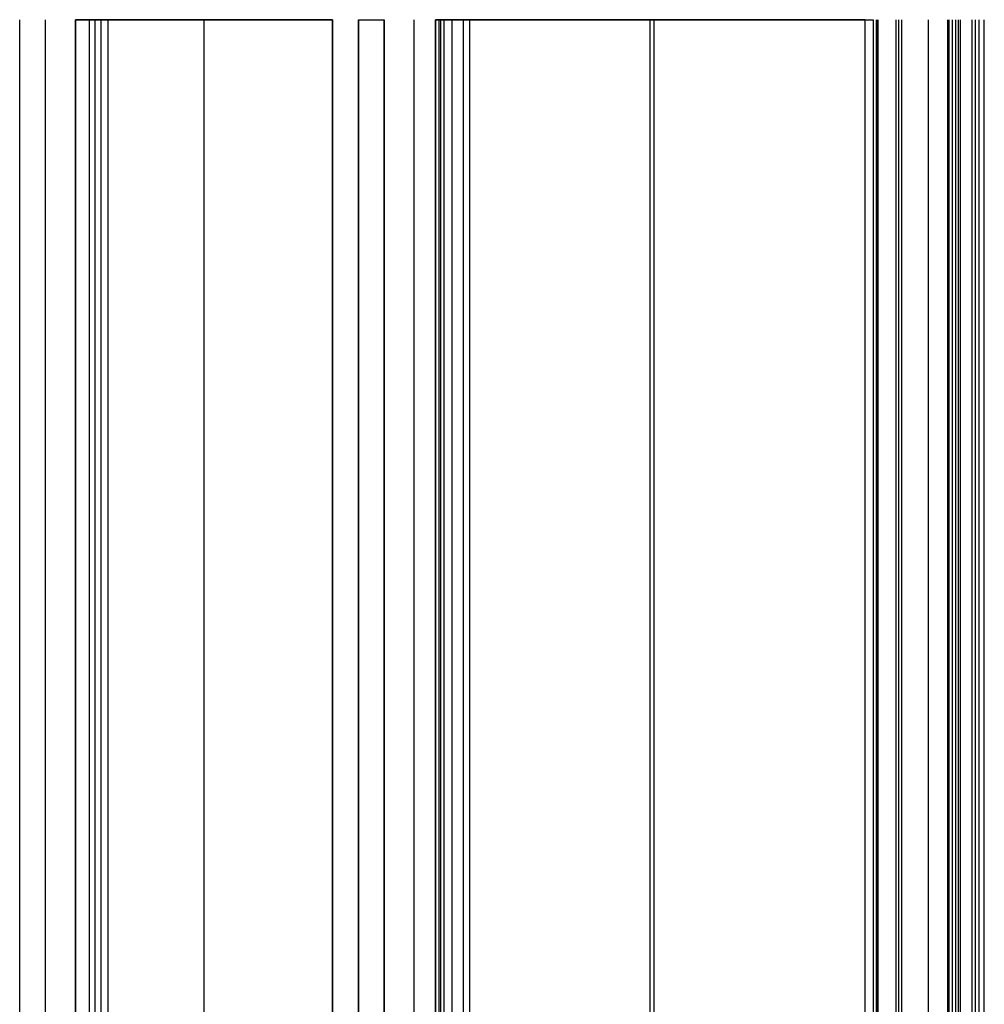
# Model space of a CAD drawing. Header units: millimetres. Extents: x -40 to 73, y 0 to 450.
# Tile 3 of 3: x -40 to 73, y 335 to 450. Entities that reach past the tile are written whole.
import ezdxf

# ---------------------------------------------------------------- set-up
doc = ezdxf.new("R2010")
doc.units = ezdxf.units.MM
doc.header["$MEASUREMENT"] = 0
doc.layers.add('Predefinito', color=5, linetype='Continuous')

msp = doc.modelspace()

# ---------------------------------------------------------------- linework, layer by layer
at = {"layer": 'Predefinito', "extrusion": (0, 1, 0)}
for points in [[(29.99, -9.26), (30.15, -9.34), (30.32, -9.42), (30.48, -9.49), (30.65, -9.56), (30.82, -9.62), (30.99, -9.68), (31.17, -9.74), (31.35, -9.79), (31.53, -9.83), (31.71, -9.87), (31.89, -9.9), (32.07, -9.93), (32.26, -9.96), (32.45, -9.98), (32.63, -9.99), (32.82, -10), (33.01, -10), (33.19, -10), (33.38, -9.99), (33.57, -9.98), (33.75, -9.96), (33.94, -9.93), (34.12, -9.9), (34.3, -9.87), (34.48, -9.83), (34.66, -9.78), (34.83, -9.74), (35.01, -9.68), (35.18, -9.62), (35.35, -9.56), (35.52, -9.49), (35.68, -9.42), (35.84, -9.35), (36, -9.27), (36.16, -9.18), (36.32, -9.09), (36.47, -8.99), (36.63, -8.89), (36.78, -8.79), (36.93, -8.68), (37.07, -8.57), (37.21, -8.45), (37.35, -8.33), (37.49, -8.2), (37.62, -8.07), (37.75, -7.93), (37.88, -7.8), (38, -7.65), (38.12, -7.51), (38.23, -7.36), (38.34, -7.21), (38.44, -7.05), (38.54, -6.89), (38.64, -6.73), (38.73, -6.57), (38.81, -6.41), (38.89, -6.24), (38.97, -6.07), (39.04, -5.91), (39.1, -5.73), (39.16, -5.56), (39.22, -5.39), (39.27, -5.22), (39.31, -5.05), (39.35, -4.87), (39.39, -4.7), (39.42, -4.52), (39.45, -4.34), (39.47, -4.16), (39.48, -3.98), (39.49, -3.79), (39.5, -3.61), (39.5, -3.42), (39.49, -3.24), (39.48, -3.05), (39.47, -2.87), (39.45, -2.68), (39.42, -2.5), (39.39, -2.31), (39.35, -2.13), (39.31, -1.95), (39.26, -1.77), (39.21, -1.59), (39.15, -1.41), (39.09, -1.23), (39.02, -1.06), (38.95, -0.89), (38.88, -0.72), (38.79, -0.56), (38.71, -0.39), (38.62, -0.23), (38.53, -0.08), (38.43, 0.08), (38.33, 0.22), (38.22, 0.37), (38.11, 0.51), (38, 0.65), (37.89, 0.79), (37.76, 0.92), (37.64, 1.05), (37.51, 1.18), (37.38, 1.31), (37.24, 1.43), (37.1, 1.55), (36.95, 1.66), (36.8, 1.77), (36.65, 1.88), (36.5, 1.98), (36.34, 2.08), (36.18, 2.17), (36.01, 2.26), (35.84, 2.35), (35.67, 2.42), (35.5, 2.5), (35.33, 2.57), (35.15, 2.63), (34.98, 2.69), (34.8, 2.75), (34.62, 2.79), (34.44, 2.84), (34.26, 2.88), (34.08, 2.91), (33.9, 2.94), (33.72, 2.96), (33.54, 2.98), (33.36, 2.99), (33.18, 3), (33, 3)], [(33, 0), (33.1, 0), (33.19, -0.01), (33.29, -0.01), (33.39, -0.02), (33.48, -0.03), (33.58, -0.05), (33.68, -0.07), (33.78, -0.09), (33.87, -0.11), (33.97, -0.14), (34.06, -0.17), (34.16, -0.2), (34.25, -0.23), (34.35, -0.27), (34.44, -0.31), (34.53, -0.35), (34.62, -0.4), (34.71, -0.45), (34.8, -0.5), (34.88, -0.55), (34.97, -0.6), (35.05, -0.66), (35.13, -0.72), (35.21, -0.78), (35.28, -0.85), (35.36, -0.91), (35.43, -0.98), (35.5, -1.05), (35.57, -1.12), (35.63, -1.19), (35.69, -1.26), (35.75, -1.34), (35.81, -1.42), (35.87, -1.49), (35.92, -1.57), (35.98, -1.66), (36.03, -1.74), (36.07, -1.83), (36.12, -1.91), (36.16, -2), (36.21, -2.09), (36.24, -2.19), (36.28, -2.28), (36.31, -2.37), (36.34, -2.47), (36.37, -2.57), (36.4, -2.66), (36.42, -2.76), (36.44, -2.86), (36.46, -2.96), (36.47, -3.06), (36.48, -3.16), (36.49, -3.26), (36.5, -3.36), (36.5, -3.46), (36.5, -3.56), (36.5, -3.66), (36.49, -3.76), (36.48, -3.86), (36.47, -3.95), (36.46, -4.05), (36.44, -4.14), (36.42, -4.24), (36.4, -4.33), (36.38, -4.43), (36.35, -4.52), (36.32, -4.61), (36.29, -4.7), (36.25, -4.8), (36.21, -4.89), (36.17, -4.98), (36.13, -5.07), (36.08, -5.15), (36.04, -5.24), (35.98, -5.33), (35.93, -5.41), (35.88, -5.5), (35.82, -5.58), (35.76, -5.66), (35.69, -5.74), (35.63, -5.81), (35.56, -5.89), (35.49, -5.96), (35.42, -6.03), (35.34, -6.1), (35.27, -6.16), (35.19, -6.23), (35.11, -6.29), (35.03, -6.35), (34.95, -6.4), (34.87, -6.46), (34.79, -6.51), (34.7, -6.56), (34.62, -6.6), (34.53, -6.65), (34.44, -6.69), (34.35, -6.73), (34.27, -6.76), (34.17, -6.8), (34.08, -6.83), (33.99, -6.86), (33.89, -6.88), (33.8, -6.91), (33.7, -6.93), (33.6, -6.95), (33.5, -6.96), (33.4, -6.98), (33.3, -6.99), (33.2, -6.99), (33.1, -7), (33, -7), (32.9, -7), (32.8, -6.99), (32.7, -6.99), (32.6, -6.98), (32.5, -6.96), (32.4, -6.95), (32.3, -6.93), (32.21, -6.91), (32.11, -6.88), (32.01, -6.86), (31.92, -6.83), (31.83, -6.8), (31.73, -6.76), (31.64, -6.73), (31.55, -6.69), (31.47, -6.65), (31.38, -6.6)], [(31.38, -6.6), (31.35, -6.59), (31.32, -6.57), (31.29, -6.56), (31.26, -6.55), (31.23, -6.53), (31.19, -6.52), (31.16, -6.51), (31.13, -6.5), (31.09, -6.49), (31.06, -6.48), (31.02, -6.47), (30.99, -6.46), (30.95, -6.46), (30.92, -6.45), (30.88, -6.45), (30.84, -6.44), (30.81, -6.44), (30.77, -6.44), (30.73, -6.43), (30.69, -6.43), (30.66, -6.43), (30.62, -6.44), (30.58, -6.44), (30.54, -6.44), (30.5, -6.44), (30.46, -6.45), (30.43, -6.46), (30.39, -6.46), (30.35, -6.47), (30.31, -6.48), (30.28, -6.49), (30.24, -6.5), (30.2, -6.51), (30.16, -6.53), (30.13, -6.54), (30.09, -6.56), (30.06, -6.57), (30.02, -6.59), (29.99, -6.61), (29.95, -6.63), (29.92, -6.64), (29.89, -6.66), (29.86, -6.68), (29.83, -6.71), (29.79, -6.73), (29.76, -6.75), (29.74, -6.77), (29.71, -6.8), (29.68, -6.82), (29.65, -6.85), (29.63, -6.87), (29.6, -6.9), (29.58, -6.93), (29.55, -6.95), (29.53, -6.98), (29.51, -7.01), (29.48, -7.04), (29.46, -7.07), (29.44, -7.09), (29.43, -7.12), (29.41, -7.15), (29.39, -7.18), (29.37, -7.21), (29.36, -7.24), (29.34, -7.27), (29.33, -7.3), (29.31, -7.33), (29.3, -7.36), (29.29, -7.39), (29.28, -7.43), (29.26, -7.46), (29.25, -7.49), (29.24, -7.53), (29.23, -7.56), (29.23, -7.6), (29.22, -7.63), (29.21, -7.67), (29.21, -7.7), (29.2, -7.74), (29.2, -7.78), (29.19, -7.82), (29.19, -7.85), (29.19, -7.89), (29.19, -7.93), (29.19, -7.97), (29.19, -8), (29.19, -8.04), (29.2, -8.08), (29.2, -8.12), (29.2, -8.16), (29.21, -8.2), (29.22, -8.23), (29.23, -8.27), (29.24, -8.31), (29.25, -8.35), (29.26, -8.38), (29.27, -8.42), (29.28, -8.46), (29.3, -8.49), (29.31, -8.53), (29.33, -8.56), (29.34, -8.6), (29.36, -8.63), (29.38, -8.67), (29.4, -8.7), (29.42, -8.73), (29.44, -8.76), (29.46, -8.8), (29.48, -8.83), (29.51, -8.86), (29.53, -8.89), (29.55, -8.91), (29.58, -8.94), (29.6, -8.97), (29.63, -9), (29.66, -9.02), (29.68, -9.05), (29.71, -9.07), (29.74, -9.09), (29.76, -9.11), (29.79, -9.14), (29.82, -9.16), (29.85, -9.18), (29.88, -9.2), (29.91, -9.21), (29.94, -9.23), (29.97, -9.25), (29.99, -9.26)], [(-3, 6), (-3, 5.87), (-2.99, 5.73), (-2.99, 5.6), (-2.98, 5.46), (-2.96, 5.32), (-2.94, 5.19), (-2.92, 5.05), (-2.9, 4.91), (-2.87, 4.77), (-2.84, 4.63), (-2.81, 4.49), (-2.77, 4.35), (-2.73, 4.21), (-2.68, 4.07), (-2.63, 3.93), (-2.58, 3.79), (-2.52, 3.65), (-2.46, 3.52), (-2.4, 3.38), (-2.33, 3.24), (-2.26, 3.11), (-2.18, 2.98), (-2.1, 2.85), (-2.02, 2.72), (-1.94, 2.59), (-1.85, 2.46), (-1.75, 2.34), (-1.66, 2.22), (-1.56, 2.1), (-1.46, 1.98), (-1.35, 1.87), (-1.24, 1.76), (-1.13, 1.65), (-1.02, 1.54), (-0.9, 1.44), (-0.78, 1.34), (-0.66, 1.25), (-0.54, 1.15), (-0.41, 1.06), (-0.28, 0.98), (-0.15, 0.9), (-0.02, 0.82), (0.11, 0.74), (0.24, 0.67), (0.38, 0.6), (0.52, 0.54), (0.65, 0.48), (0.79, 0.42), (0.93, 0.37), (1.07, 0.32), (1.21, 0.27), (1.35, 0.23), (1.49, 0.19), (1.63, 0.16), (1.77, 0.13), (1.91, 0.1), (2.05, 0.08), (2.19, 0.06), (2.32, 0.04), (2.46, 0.02), (2.6, 0.01), (2.73, 0.01), (2.87, 0), (3, 0)], [(3, 3), (2.93, 3), (2.87, 3), (2.8, 3.01), (2.73, 3.01), (2.66, 3.02), (2.59, 3.03), (2.52, 3.04), (2.45, 3.05), (2.38, 3.06), (2.31, 3.08), (2.24, 3.1), (2.17, 3.12), (2.1, 3.14), (2.03, 3.16), (1.97, 3.18), (1.9, 3.21), (1.83, 3.24), (1.76, 3.27), (1.69, 3.3), (1.62, 3.34), (1.56, 3.37), (1.49, 3.41), (1.42, 3.45), (1.36, 3.49), (1.29, 3.53), (1.23, 3.58), (1.17, 3.62), (1.11, 3.67), (1.05, 3.72), (0.99, 3.77), (0.93, 3.82), (0.88, 3.88), (0.82, 3.93), (0.77, 3.99), (0.72, 4.05), (0.67, 4.11), (0.62, 4.17), (0.58, 4.23), (0.53, 4.29), (0.49, 4.36), (0.45, 4.42), (0.41, 4.49), (0.37, 4.56), (0.34, 4.62), (0.3, 4.69), (0.27, 4.76), (0.24, 4.83), (0.21, 4.9), (0.18, 4.97), (0.16, 5.03), (0.14, 5.1), (0.12, 5.17), (0.1, 5.24), (0.08, 5.31), (0.06, 5.38), (0.05, 5.45), (0.04, 5.52), (0.03, 5.59), (0.02, 5.66), (0.01, 5.73), (0.01, 5.8), (0, 5.87), (0, 5.93), (0, 6)], [(0, 303.5), (0, 303.68), (-0.01, 303.86), (-0.02, 304.04), (-0.04, 304.22), (-0.06, 304.4), (-0.09, 304.58), (-0.12, 304.76), (-0.16, 304.94), (-0.21, 305.12), (-0.25, 305.3), (-0.31, 305.48), (-0.37, 305.65), (-0.43, 305.83), (-0.5, 306), (-0.58, 306.17), (-0.65, 306.34), (-0.74, 306.51), (-0.83, 306.68), (-0.92, 306.84), (-1.02, 307), (-1.12, 307.15), (-1.23, 307.3), (-1.34, 307.45), (-1.45, 307.6), (-1.57, 307.74), (-1.69, 307.88), (-1.82, 308.01), (-1.95, 308.14), (-2.08, 308.26), (-2.21, 308.39), (-2.35, 308.5), (-2.49, 308.61), (-2.63, 308.72), (-2.78, 308.83), (-2.92, 308.93), (-3.08, 309.03), (-3.23, 309.12), (-3.39, 309.21), (-3.56, 309.29), (-3.72, 309.38), (-3.89, 309.45), (-4.06, 309.52), (-4.23, 309.59), (-4.41, 309.65), (-4.59, 309.71), (-4.77, 309.76), (-4.95, 309.81), (-5.13, 309.85), (-5.31, 309.89), (-5.5, 309.92), (-5.68, 309.95), (-5.87, 309.97), (-6.05, 309.98), (-6.24, 309.99), (-6.42, 310), (-6.61, 310), (-6.79, 309.99), (-6.98, 309.98), (-7.16, 309.97), (-7.34, 309.95), (-7.52, 309.92), (-7.7, 309.89), (-7.87, 309.85), (-8.05, 309.81), (-8.22, 309.77), (-8.39, 309.72), (-8.56, 309.66), (-8.73, 309.6), (-8.91, 309.54), (-9.07, 309.47), (-9.24, 309.39), (-9.41, 309.31), (-9.57, 309.23), (-9.73, 309.14), (-9.89, 309.04), (-10.05, 308.94), (-10.21, 308.84), (-10.36, 308.73), (-10.51, 308.62), (-10.65, 308.5), (-10.8, 308.38), (-10.93, 308.25), (-11.07, 308.12), (-11.2, 307.99), (-11.33, 307.85), (-11.45, 307.71), (-11.57, 307.57), (-11.68, 307.43), (-11.79, 307.28), (-11.89, 307.13), (-11.99, 306.97), (-12.09, 306.82), (-12.18, 306.66), (-12.27, 306.5), (-12.35, 306.34), (-12.42, 306.18), (-12.49, 306.02), (-12.56, 305.85), (-12.62, 305.68), (-12.68, 305.51), (-12.74, 305.33), (-12.78, 305.16), (-12.83, 304.98), (-12.87, 304.8), (-12.9, 304.62), (-12.93, 304.44), (-12.96, 304.25), (-12.98, 304.07), (-12.99, 303.88), (-13, 303.69), (-13, 303.51), (-13, 303.32), (-12.99, 303.13), (-12.98, 302.95), (-12.96, 302.76), (-12.93, 302.57), (-12.9, 302.39), (-12.87, 302.21), (-12.83, 302.03), (-12.79, 301.85), (-12.74, 301.67), (-12.68, 301.49), (-12.62, 301.32), (-12.56, 301.15), (-12.49, 300.98), (-12.42, 300.82), (-12.34, 300.65), (-12.26, 300.49)], [(-3, 29), (-3, 28.8), (-3.01, 28.59), (-3.03, 28.39), (-3.06, 28.18), (-3.09, 27.98), (-3.13, 27.78), (-3.17, 27.58), (-3.22, 27.38), (-3.28, 27.18), (-3.35, 26.99), (-3.42, 26.8), (-3.5, 26.61), (-3.58, 26.42), (-3.67, 26.24), (-3.77, 26.06), (-3.87, 25.88), (-3.98, 25.71), (-4.1, 25.54), (-4.22, 25.37), (-4.35, 25.21), (-4.48, 25.06), (-4.61, 24.9), (-4.76, 24.76), (-4.9, 24.61), (-5.06, 24.48), (-5.21, 24.35), (-5.37, 24.22), (-5.54, 24.1), (-5.71, 23.98), (-5.88, 23.87), (-6.06, 23.77), (-6.24, 23.67), (-6.42, 23.58), (-6.61, 23.5), (-6.8, 23.42), (-6.99, 23.35), (-7.18, 23.28), (-7.38, 23.22), (-7.58, 23.17), (-7.78, 23.13), (-7.98, 23.09), (-8.18, 23.06), (-8.39, 23.03), (-8.59, 23.01), (-8.8, 23), (-9, 23)], [(-9, 20), (-8.87, 20), (-8.73, 19.99), (-8.6, 19.99), (-8.46, 19.98), (-8.32, 19.96), (-8.19, 19.94), (-8.05, 19.92), (-7.91, 19.9), (-7.77, 19.87), (-7.63, 19.84), (-7.49, 19.81), (-7.35, 19.77), (-7.21, 19.73), (-7.07, 19.68), (-6.93, 19.63), (-6.79, 19.58), (-6.65, 19.52), (-6.52, 19.46), (-6.38, 19.4), (-6.24, 19.33), (-6.11, 19.26), (-5.98, 19.18), (-5.85, 19.1), (-5.72, 19.02), (-5.59, 18.94), (-5.46, 18.85), (-5.34, 18.75), (-5.22, 18.66), (-5.1, 18.56), (-4.98, 18.46), (-4.87, 18.35), (-4.76, 18.24), (-4.65, 18.13), (-4.54, 18.02), (-4.44, 17.9), (-4.34, 17.78), (-4.25, 17.66), (-4.15, 17.54), (-4.06, 17.41), (-3.98, 17.28), (-3.9, 17.15), (-3.82, 17.02), (-3.74, 16.89), (-3.67, 16.76), (-3.6, 16.62), (-3.54, 16.48), (-3.48, 16.35), (-3.42, 16.21), (-3.37, 16.07), (-3.32, 15.93), (-3.27, 15.79), (-3.23, 15.65), (-3.19, 15.51), (-3.16, 15.37), (-3.13, 15.23), (-3.1, 15.09), (-3.08, 14.95), (-3.06, 14.81), (-3.04, 14.68), (-3.02, 14.54), (-3.01, 14.4), (-3.01, 14.27), (-3, 14.13), (-3, 14)], [(-9.6, 301.88), (-9.65, 301.97), (-9.69, 302.05), (-9.73, 302.14), (-9.76, 302.23), (-9.8, 302.33), (-9.83, 302.42), (-9.86, 302.51), (-9.88, 302.61), (-9.91, 302.71), (-9.93, 302.8), (-9.95, 302.9), (-9.96, 303), (-9.98, 303.1), (-9.99, 303.2), (-9.99, 303.3), (-10, 303.4), (-10, 303.5), (-10, 303.6), (-9.99, 303.7), (-9.99, 303.8), (-9.98, 303.9), (-9.96, 304), (-9.95, 304.1), (-9.93, 304.2), (-9.91, 304.3), (-9.88, 304.39), (-9.86, 304.49), (-9.83, 304.58), (-9.8, 304.67), (-9.76, 304.77), (-9.73, 304.85), (-9.69, 304.94), (-9.65, 305.03), (-9.6, 305.12), (-9.56, 305.2), (-9.51, 305.29), (-9.46, 305.37), (-9.4, 305.45), (-9.35, 305.53), (-9.29, 305.61), (-9.23, 305.69), (-9.16, 305.77), (-9.1, 305.84), (-9.03, 305.92), (-8.96, 305.99), (-8.89, 306.06), (-8.81, 306.13), (-8.74, 306.19), (-8.66, 306.26), (-8.58, 306.32), (-8.5, 306.38), (-8.41, 306.43), (-8.33, 306.48), (-8.24, 306.54), (-8.15, 306.58), (-8.07, 306.63), (-7.98, 306.67), (-7.89, 306.71), (-7.8, 306.75), (-7.7, 306.79), (-7.61, 306.82), (-7.52, 306.85), (-7.43, 306.88), (-7.33, 306.9), (-7.24, 306.92), (-7.14, 306.94), (-7.05, 306.96), (-6.95, 306.97), (-6.86, 306.98), (-6.76, 306.99), (-6.66, 307), (-6.56, 307), (-6.46, 307), (-6.36, 307), (-6.26, 306.99), (-6.16, 306.98), (-6.06, 306.97), (-5.96, 306.96), (-5.86, 306.94), (-5.76, 306.92), (-5.66, 306.9), (-5.57, 306.87), (-5.47, 306.84), (-5.37, 306.81), (-5.28, 306.78), (-5.19, 306.74), (-5.09, 306.71), (-5, 306.66), (-4.91, 306.62), (-4.83, 306.57), (-4.74, 306.53), (-4.66, 306.48), (-4.57, 306.42), (-4.49, 306.37), (-4.42, 306.31), (-4.34, 306.25), (-4.26, 306.19), (-4.19, 306.13), (-4.12, 306.07), (-4.05, 306), (-3.98, 305.93), (-3.91, 305.86), (-3.85, 305.78), (-3.78, 305.71), (-3.72, 305.63), (-3.66, 305.55), (-3.6, 305.47), (-3.55, 305.38), (-3.5, 305.3), (-3.45, 305.21), (-3.4, 305.12), (-3.35, 305.03), (-3.31, 304.94), (-3.27, 304.85), (-3.23, 304.75), (-3.2, 304.66), (-3.17, 304.56), (-3.14, 304.47), (-3.11, 304.37), (-3.09, 304.28), (-3.07, 304.18), (-3.05, 304.08), (-3.03, 303.98), (-3.02, 303.89), (-3.01, 303.79), (-3.01, 303.69), (-3, 303.6), (-3, 303.5)], [(-12.26, 300.49), (-12.25, 300.47), (-12.23, 300.44), (-12.21, 300.41), (-12.2, 300.38), (-12.18, 300.35), (-12.16, 300.32), (-12.14, 300.29), (-12.11, 300.26), (-12.09, 300.24), (-12.07, 300.21), (-12.05, 300.18), (-12.02, 300.16), (-12, 300.13), (-11.97, 300.1), (-11.94, 300.08), (-11.91, 300.05), (-11.89, 300.03), (-11.86, 300.01), (-11.83, 299.98), (-11.8, 299.96), (-11.76, 299.94), (-11.73, 299.92), (-11.7, 299.9), (-11.67, 299.88), (-11.63, 299.86), (-11.6, 299.84), (-11.56, 299.83), (-11.53, 299.81), (-11.49, 299.8), (-11.46, 299.78), (-11.42, 299.77), (-11.38, 299.76), (-11.35, 299.75), (-11.31, 299.74), (-11.27, 299.73), (-11.23, 299.72), (-11.2, 299.71), (-11.16, 299.7), (-11.12, 299.7), (-11.08, 299.7), (-11.04, 299.69), (-11, 299.69), (-10.97, 299.69), (-10.93, 299.69), (-10.89, 299.69), (-10.85, 299.69), (-10.82, 299.69), (-10.78, 299.7), (-10.74, 299.7), (-10.7, 299.71), (-10.67, 299.71), (-10.63, 299.72), (-10.6, 299.73), (-10.56, 299.73), (-10.53, 299.74), (-10.49, 299.75), (-10.46, 299.76), (-10.43, 299.78), (-10.39, 299.79), (-10.36, 299.8), (-10.33, 299.81), (-10.3, 299.83), (-10.27, 299.84), (-10.24, 299.86), (-10.21, 299.87), (-10.18, 299.89), (-10.15, 299.91), (-10.12, 299.93), (-10.09, 299.94), (-10.07, 299.96), (-10.04, 299.98), (-10.01, 300.01), (-9.98, 300.03), (-9.95, 300.05), (-9.93, 300.08), (-9.9, 300.1), (-9.87, 300.13), (-9.85, 300.15), (-9.82, 300.18), (-9.8, 300.21), (-9.77, 300.24), (-9.75, 300.26), (-9.73, 300.29), (-9.71, 300.33), (-9.68, 300.36), (-9.66, 300.39), (-9.64, 300.42), (-9.63, 300.45), (-9.61, 300.49), (-9.59, 300.52), (-9.57, 300.56), (-9.56, 300.59), (-9.54, 300.63), (-9.53, 300.66), (-9.51, 300.7), (-9.5, 300.74), (-9.49, 300.78), (-9.48, 300.81), (-9.47, 300.85), (-9.46, 300.89), (-9.46, 300.93), (-9.45, 300.96), (-9.44, 301), (-9.44, 301.04), (-9.44, 301.08), (-9.44, 301.12), (-9.43, 301.16), (-9.43, 301.19), (-9.43, 301.23), (-9.44, 301.27), (-9.44, 301.31), (-9.44, 301.34), (-9.45, 301.38), (-9.45, 301.42), (-9.46, 301.45), (-9.46, 301.49), (-9.47, 301.52), (-9.48, 301.56), (-9.49, 301.59), (-9.5, 301.63), (-9.51, 301.66), (-9.52, 301.69), (-9.53, 301.73), (-9.55, 301.76), (-9.56, 301.79), (-9.57, 301.82), (-9.59, 301.85), (-9.6, 301.88)], [(-60.42, 19.14), (-60.4, 19.19), (-60.38, 19.23), (-60.35, 19.28), (-60.32, 19.32), (-60.29, 19.36), (-60.28, 19.39), (-60.26, 19.41), (-60.25, 19.43), (-60.23, 19.45), (-60.21, 19.47), (-60.2, 19.49), (-60.18, 19.51), (-60.16, 19.53), (-60.14, 19.55), (-60.12, 19.57), (-60.1, 19.58), (-60.09, 19.6), (-60.07, 19.62), (-60.04, 19.64), (-60.02, 19.66), (-60, 19.67), (-59.98, 19.69), (-59.96, 19.71), (-59.94, 19.72), (-59.92, 19.74), (-59.89, 19.75), (-59.87, 19.77), (-59.85, 19.78), (-59.82, 19.8), (-59.8, 19.81), (-59.78, 19.82), (-59.75, 19.83), (-59.73, 19.85), (-59.7, 19.86), (-59.68, 19.87), (-59.65, 19.88), (-59.63, 19.89), (-59.6, 19.9), (-59.58, 19.91), (-59.55, 19.92), (-59.53, 19.93), (-59.5, 19.94), (-59.48, 19.94), (-59.45, 19.95), (-59.43, 19.96), (-59.4, 19.96), (-59.38, 19.97), (-59.35, 19.97), (-59.32, 19.98), (-59.27, 19.99), (-59.22, 19.99), (-59.17, 20), (-59.12, 20), (-59.07, 20)], [(-60.02, 23), (-60.12, 23), (-60.22, 22.99), (-60.32, 22.98), (-60.42, 22.97), (-60.53, 22.96), (-60.58, 22.95), (-60.63, 22.94), (-60.68, 22.93), (-60.73, 22.91), (-60.78, 22.9), (-60.84, 22.89), (-60.89, 22.87), (-60.94, 22.86), (-60.99, 22.84), (-61.04, 22.82), (-61.09, 22.8), (-61.14, 22.78), (-61.19, 22.76), (-61.24, 22.74), (-61.29, 22.72), (-61.34, 22.69), (-61.39, 22.67), (-61.43, 22.64), (-61.48, 22.62), (-61.53, 22.59), (-61.57, 22.56), (-61.62, 22.54), (-61.67, 22.51), (-61.71, 22.48), (-61.76, 22.44), (-61.8, 22.41), (-61.84, 22.38), (-61.89, 22.35), (-61.93, 22.31), (-61.97, 22.28), (-62.01, 22.24), (-62.05, 22.21), (-62.09, 22.17), (-62.13, 22.13), (-62.17, 22.09), (-62.2, 22.06), (-62.24, 22.02), (-62.27, 21.98), (-62.31, 21.94), (-62.34, 21.9), (-62.38, 21.85), (-62.41, 21.81), (-62.44, 21.77), (-62.47, 21.73), (-62.53, 21.64), (-62.58, 21.55), (-62.64, 21.47), (-62.68, 21.38), (-62.73, 21.29)], [(-60.63, 18.71), (-60.42, 19.14)], [(-72.37, 24.29), (-72.43, 24.15), (-72.49, 24.02), (-72.55, 23.89), (-72.6, 23.75), (-72.65, 23.61), (-72.7, 23.46), (-72.74, 23.32), (-72.78, 23.17), (-72.82, 23.02), (-72.85, 22.87), (-72.89, 22.72), (-72.91, 22.56), (-72.94, 22.41), (-72.96, 22.25), (-72.97, 22.09), (-72.99, 21.93), (-72.99, 21.77), (-73, 21.6), (-73, 21.44), (-73, 21.28), (-72.99, 21.11), (-72.98, 20.95), (-72.96, 20.78), (-72.94, 20.62), (-72.92, 20.45), (-72.89, 20.29), (-72.85, 20.12), (-72.82, 19.96), (-72.77, 19.8), (-72.73, 19.64), (-72.68, 19.48), (-72.62, 19.32), (-72.56, 19.16), (-72.5, 19), (-72.43, 18.85), (-72.36, 18.7), (-72.29, 18.55), (-72.21, 18.4), (-72.13, 18.25), (-72.05, 18.11), (-71.96, 17.97), (-71.86, 17.83), (-71.77, 17.69), (-71.67, 17.56), (-71.57, 17.43), (-71.47, 17.31), (-71.36, 17.18), (-71.25, 17.06), (-71.14, 16.95), (-71.03, 16.84), (-70.91, 16.73), (-70.79, 16.62), (-70.67, 16.52), (-70.55, 16.42), (-70.43, 16.32), (-70.31, 16.23), (-70.18, 16.14), (-70.06, 16.06), (-69.93, 15.98), (-69.8, 15.9), (-69.67, 15.83), (-69.54, 15.76), (-69.42, 15.69), (-69.29, 15.63), (-69.15, 15.57), (-69.02, 15.51), (-68.89, 15.45), (-68.75, 15.4), (-68.61, 15.35), (-68.46, 15.3), (-68.32, 15.26), (-68.17, 15.22), (-68.02, 15.18), (-67.87, 15.15), (-67.72, 15.11), (-67.56, 15.09), (-67.41, 15.06), (-67.25, 15.04), (-67.09, 15.03), (-66.93, 15.01), (-66.77, 15.01), (-66.6, 15), (-66.44, 15), (-66.28, 15), (-66.11, 15.01), (-65.95, 15.02), (-65.78, 15.04), (-65.62, 15.06), (-65.45, 15.08), (-65.29, 15.11), (-65.12, 15.15), (-64.96, 15.18), (-64.8, 15.23), (-64.64, 15.27), (-64.48, 15.32), (-64.32, 15.38), (-64.16, 15.44), (-64, 15.5), (-63.85, 15.57), (-63.7, 15.64), (-63.55, 15.71), (-63.4, 15.79), (-63.25, 15.87), (-63.11, 15.95), (-62.97, 16.04), (-62.83, 16.14), (-62.69, 16.23), (-62.56, 16.33), (-62.43, 16.43), (-62.31, 16.53), (-62.18, 16.64), (-62.06, 16.75), (-61.95, 16.86), (-61.84, 16.97), (-61.73, 17.09), (-61.62, 17.21), (-61.52, 17.33), (-61.42, 17.45), (-61.32, 17.57), (-61.23, 17.69), (-61.14, 17.82), (-61.06, 17.94), (-60.98, 18.07), (-60.9, 18.2), (-60.83, 18.33), (-60.76, 18.46), (-60.69, 18.58), (-60.63, 18.71)], [(-62.73, 21.29), (-63.34, 20)], [(-63.34, 20), (-63.37, 19.93), (-63.41, 19.86), (-63.45, 19.79), (-63.49, 19.72), (-63.53, 19.65), (-63.57, 19.58), (-63.62, 19.52), (-63.66, 19.45), (-63.71, 19.38), (-63.76, 19.32), (-63.82, 19.25), (-63.87, 19.19), (-63.93, 19.12), (-63.99, 19.06), (-64.05, 19), (-64.11, 18.94), (-64.18, 18.88), (-64.24, 18.83), (-64.31, 18.77), (-64.38, 18.72), (-64.45, 18.66), (-64.52, 18.61), (-64.6, 18.56), (-64.67, 18.51), (-64.75, 18.47), (-64.83, 18.42), (-64.91, 18.38), (-64.99, 18.34), (-65.07, 18.3), (-65.16, 18.27), (-65.24, 18.23), (-65.32, 18.2), (-65.41, 18.17), (-65.5, 18.15), (-65.58, 18.12), (-65.67, 18.1), (-65.76, 18.08), (-65.85, 18.06), (-65.94, 18.05), (-66.03, 18.03), (-66.11, 18.02), (-66.2, 18.01), (-66.29, 18.01), (-66.38, 18), (-66.47, 18), (-66.56, 18), (-66.64, 18), (-66.73, 18.01), (-66.82, 18.01), (-66.9, 18.02), (-66.99, 18.03), (-67.07, 18.05), (-67.16, 18.06), (-67.24, 18.08), (-67.32, 18.1), (-67.4, 18.12), (-67.48, 18.14), (-67.56, 18.16), (-67.63, 18.19), (-67.71, 18.22), (-67.78, 18.24), (-67.86, 18.27), (-67.93, 18.31), (-68, 18.34), (-68.07, 18.37), (-68.14, 18.41), (-68.21, 18.45), (-68.28, 18.49), (-68.35, 18.53), (-68.42, 18.57), (-68.48, 18.62), (-68.55, 18.66), (-68.62, 18.71), (-68.68, 18.76), (-68.75, 18.82), (-68.81, 18.87), (-68.88, 18.93), (-68.94, 18.99), (-69, 19.05), (-69.06, 19.11), (-69.12, 19.18), (-69.17, 19.24), (-69.23, 19.31), (-69.28, 19.38), (-69.34, 19.45), (-69.39, 19.52), (-69.44, 19.6), (-69.49, 19.67), (-69.53, 19.75), (-69.58, 19.83), (-69.62, 19.91), (-69.66, 19.99), (-69.7, 20.07), (-69.73, 20.16), (-69.77, 20.24), (-69.8, 20.32), (-69.83, 20.41), (-69.85, 20.5), (-69.88, 20.58), (-69.9, 20.67), (-69.92, 20.76), (-69.94, 20.85), (-69.95, 20.94), (-69.97, 21.03), (-69.98, 21.11), (-69.99, 21.2), (-69.99, 21.29), (-70, 21.38), (-70, 21.47), (-70, 21.56), (-70, 21.64), (-69.99, 21.73), (-69.99, 21.82), (-69.98, 21.9), (-69.97, 21.99), (-69.95, 22.07), (-69.94, 22.16), (-69.92, 22.24), (-69.9, 22.32), (-69.88, 22.4), (-69.86, 22.48), (-69.84, 22.56), (-69.81, 22.63), (-69.78, 22.71), (-69.76, 22.78), (-69.73, 22.86), (-69.69, 22.93), (-69.66, 23)], [(-68.88, 24.64), (-68.87, 24.67), (-68.85, 24.71), (-68.84, 24.74), (-68.83, 24.77), (-68.82, 24.8), (-68.81, 24.83), (-68.8, 24.87), (-68.79, 24.9), (-68.78, 24.94), (-68.77, 24.97), (-68.76, 25.01), (-68.76, 25.04), (-68.75, 25.08), (-68.75, 25.11), (-68.74, 25.15), (-68.74, 25.19), (-68.74, 25.23), (-68.74, 25.26), (-68.74, 25.3), (-68.74, 25.34), (-68.74, 25.38), (-68.74, 25.41), (-68.75, 25.45), (-68.75, 25.49), (-68.76, 25.53), (-68.76, 25.57), (-68.77, 25.61), (-68.78, 25.64), (-68.79, 25.68), (-68.8, 25.72), (-68.81, 25.75), (-68.82, 25.79), (-68.84, 25.83), (-68.85, 25.86), (-68.87, 25.9), (-68.88, 25.93), (-68.9, 25.97), (-68.92, 26), (-68.94, 26.04), (-68.96, 26.07), (-68.98, 26.1), (-69, 26.13), (-69.02, 26.17), (-69.04, 26.2), (-69.07, 26.23), (-69.09, 26.26), (-69.12, 26.28), (-69.14, 26.31), (-69.17, 26.34), (-69.19, 26.36), (-69.22, 26.39), (-69.25, 26.41), (-69.27, 26.44), (-69.3, 26.46), (-69.33, 26.48), (-69.36, 26.5), (-69.39, 26.52), (-69.42, 26.54), (-69.45, 26.56), (-69.48, 26.58), (-69.5, 26.6), (-69.53, 26.61), (-69.56, 26.63), (-69.59, 26.64), (-69.62, 26.66), (-69.66, 26.67), (-69.69, 26.68), (-69.72, 26.7), (-69.75, 26.71), (-69.78, 26.72), (-69.82, 26.73), (-69.85, 26.74), (-69.89, 26.75), (-69.92, 26.75), (-69.96, 26.76), (-69.99, 26.77), (-70.03, 26.77), (-70.06, 26.78), (-70.1, 26.78), (-70.14, 26.78), (-70.18, 26.79), (-70.21, 26.79), (-70.25, 26.79), (-70.29, 26.79), (-70.33, 26.78), (-70.36, 26.78), (-70.4, 26.78), (-70.44, 26.77), (-70.48, 26.77), (-70.52, 26.76), (-70.55, 26.75), (-70.59, 26.74), (-70.63, 26.74), (-70.67, 26.72), (-70.7, 26.71), (-70.74, 26.7), (-70.78, 26.69), (-70.81, 26.67), (-70.85, 26.66), (-70.88, 26.64), (-70.92, 26.62), (-70.95, 26.61), (-70.99, 26.59), (-71.02, 26.57), (-71.05, 26.55), (-71.08, 26.53), (-71.12, 26.5), (-71.15, 26.48), (-71.18, 26.46), (-71.2, 26.43), (-71.23, 26.41), (-71.26, 26.38), (-71.29, 26.36), (-71.31, 26.33), (-71.34, 26.31), (-71.36, 26.28), (-71.39, 26.25), (-71.41, 26.22), (-71.43, 26.19), (-71.45, 26.17), (-71.47, 26.14), (-71.49, 26.11), (-71.51, 26.08), (-71.53, 26.05), (-71.55, 26.02), (-71.56, 25.99), (-71.58, 25.96), (-71.59, 25.93)], [(-69.66, 23), (-68.88, 24.64)], [(-71.59, 25.93), (-72.37, 24.29)]]:
    msp.add_lwpolyline(points, dxfattribs=at)
at = {"layer": 'Predefinito'}
for points in [[(-39.5, 0), (-39.5, 450)], [(-36.5, 0), (-36.5, 450)], [(-33, 450), (-3, 450)], [(-33, 0), (-33, 450)], [(-3, 450), (-33, 450)], [(-33, 450), (-33, 0)], [(-33, 0), (-33, 450)], [(-33, 0), (-33, 450)], [(-31.38, 450), (-31.38, 0)], [(-30.69, 0), (-30.69, 450)], [(-29.99, 0), (-29.99, 450)], [(-29.19, 0), (-29.19, 450)], [(-18, 0), (-18, 450)], [(-18, 0), (-18, 450)], [(-3, 450), (-3, 0)], [(-3, 0), (-3, 450)], [(0, 0), (0, 450)], [(0, 450), (0, 0)], [(0, 450), (3, 450)], [(0, 0), (0, 450)], [(3, 0), (3, 450)], [(3, 450), (3, 0)], [(3, 450), (3, 0)], [(3, 450), (3, 0)], [(3, 0), (3, 450)], [(3, 0), (3, 450)], [(6.5, 0), (6.5, 450)], [(6.5, 0), (6.5, 450)], [(9, 450), (9, 0)], [(9, 450), (60.02, 450)], [(59.07, 450), (9, 450)], [(9, 0), (9, 450)], [(9.43, 0), (9.43, 450)], [(9.6, 0), (9.6, 450)], [(10, 0), (10, 450)], [(10.93, 0), (10.93, 450)], [(12.26, 0), (12.26, 450)], [(13, 0), (13, 450)], [(34.03, 0), (34.03, 450)], [(34.51, 0), (34.51, 450)], [(59.07, 450), (59.07, 0)], [(60.02, 450), (60.02, 0)], [(60.42, 0), (60.42, 450)], [(60.53, 0), (60.53, 450)], [(60.63, 0), (60.63, 450)], [(62.73, 0), (62.73, 450)], [(63.03, 0), (63.03, 450)], [(63.34, 450), (63.34, 0)], [(66.5, 0), (66.5, 450)], [(66.5, 0), (66.5, 450)], [(68.74, 0), (68.74, 450)], [(68.88, 450), (68.88, 0)], [(69.27, 0), (69.27, 450)], [(69.66, 0), (69.66, 450)], [(70, 0), (70, 450)], [(70.24, 0), (70.24, 450)], [(71.59, 0), (71.59, 450)], [(71.98, 0), (71.98, 450)], [(72.37, 450), (72.37, 0)], [(73, 0), (73, 450)]]:
    msp.add_lwpolyline(points, dxfattribs=at)
at = {"layer": 'Predefinito', "extrusion": (1, 0, 0)}
for points in [[(450, 6), (450, 303.5)], [(450, 303.5), (450, 29)], [(450, 14), (450, 6)], [(450, 20), (450, 23)]]:
    msp.add_lwpolyline(points, dxfattribs=at)

doc.saveas('drawing.dxf')
